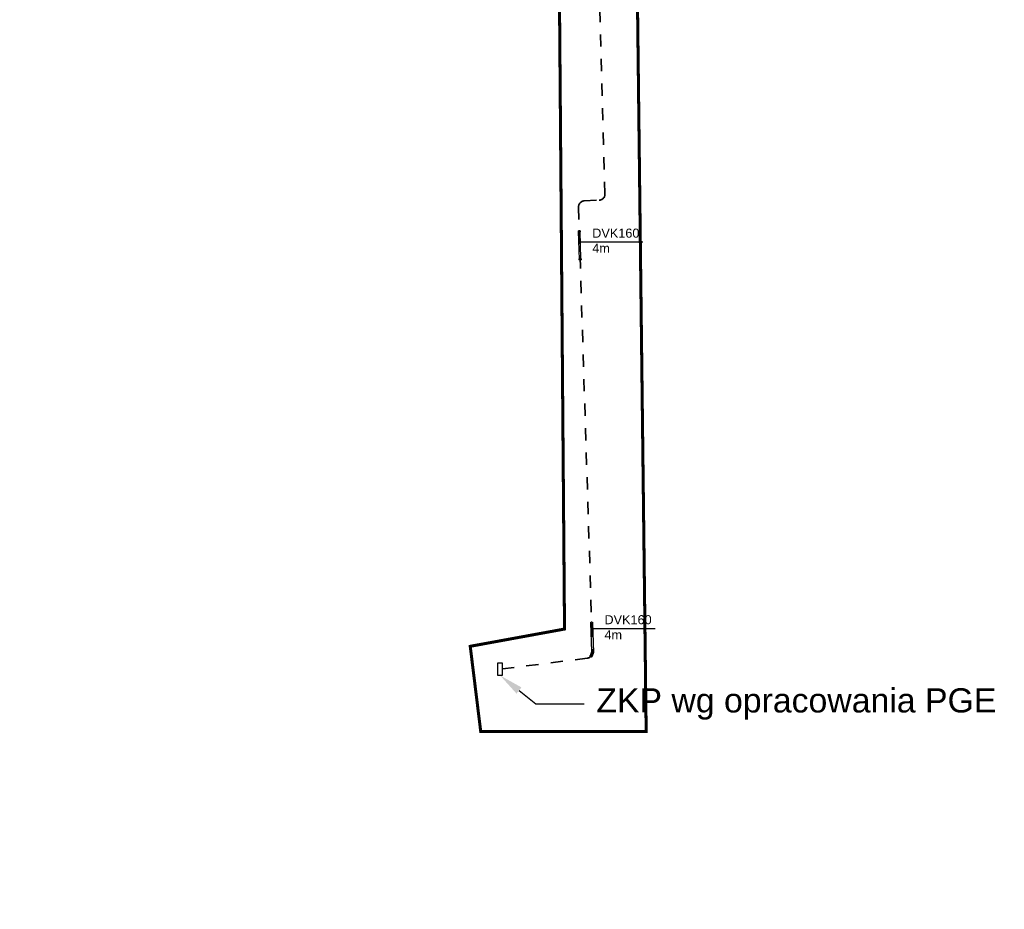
# Model space of a CAD drawing. Header units: millimetres. Extents: x 0 to 6566002, y 0 to 5716629.
# Tile 20 of 99: x 6563983 to 6564146, y 5715719 to 5715866. Entities that reach past the tile are written whole.
import ezdxf
from ezdxf import colors
from ezdxf.entities.mleader import LeaderData, LeaderLine
from ezdxf.math import Vec2, Vec3

# ---------------------------------------------------------------- set-up
doc = ezdxf.new("R2010")
doc.units = ezdxf.units.MM
for name, pattern in [('DASHED', [19.05, 12.7, -6.35]), ('DEMO2', [4.7625, 1.5875, -3.175]), ('JIS_02_1.0', [40.64, 20.32, -20.32])]:
    doc.linetypes.add(name, pattern=pattern)
doc.layers.add('!IS-W-OPIS RZĘDNYCH', color=160, linetype='Continuous', lineweight=13)
for name, color, linetype in [('E-OPIS', 10, 'Continuous'), ('E-PRZEPUST', 5, 'Continuous'), ('GRANICA', 10, 'DEMO2')]:
    doc.layers.add(name, color=color, linetype=linetype)
doc.styles.get("Standard").update_dxf_attribs({"font": 'arial.ttf'})

msp = doc.modelspace()

# ---------------------------------------------------------------- leaders
at = {"layer": '!IS-W-OPIS RZĘDNYCH'}
ml = msp.add_multileader_mtext('Standard', dxfattribs=at)
ml.set_content('{\\C5;STUDNIA WODOMIERZOWA}', color=256)
ml.set_leader_properties()
ml.build(insert=Vec2(0, 0))
ml.multileader.update_dxf_attribs({"has_text_frame": 1, "text_left_attachment_type": 2, "text_right_attachment_type": 2, "dogleg_length": 0.288, "arrow_head_size": 0.5})
ctx = ml.context
ctx.base_point, ctx.char_height, ctx.arrow_head_size, ctx.landing_gap_size, ctx.plane_origin = Vec3(6564820.407, 5715943.264), 0.8, 0.5, 0.104, Vec3(6564830.685, 5715951.059)
ctx.left_attachment, ctx.right_attachment, ctx.text_align_type, ctx.attachment_type = 2, 2, 1, 1
notes = []
notes.append((ctx, [(0, (0, 0, 0), (0, 0), (1, 0), 1, [])]))
ctx.mtext.insert, ctx.mtext.width, ctx.mtext.alignment, ctx.mtext.flow_direction = Vec3(6564825.378, 5715944.351), 7.02417, 2, 5
ctx.mtext.has_bg_fill, ctx.mtext.bg_color, ctx.mtext.bg_scale_factor, ctx.mtext.bg_transparency, ctx.mtext.use_window_bg_color = 1, -1073741824, 1, 0, 1
for ctx, leaders in notes:
    for number, flags, end, landing, length, lines in leaders:
        leader = LeaderData()
        leader.index, (leader.has_last_leader_line, leader.has_dogleg_vector, leader.attachment_direction) = number, flags
        leader.last_leader_point, leader.dogleg_vector, leader.dogleg_length = Vec3(end), Vec3(landing), length
        for number, points, colour, breaks in lines:
            line = LeaderLine()
            line.index, line.vertices, line.color, line.breaks = number, Vec3.list(points), colors.encode_raw_color(colour), breaks
            leader.lines.append(line)
        ctx.leaders.append(leader)

# ---------------------------------------------------------------- next in the draw order: linework, layer by layer
at = {"color": 1, "linetype": 'JIS_02_1.0', "lineweight": 35, "ltscale": 0.1}
for p, q in [((6564079.569, 5715837.362), (6564076.711, 5715937.791)), ((6564076.139, 5715836.212), (6564078.619, 5715836.335)), ((6564075.189, 5715835.182), (6564077.512, 5715761.58)), ((6564076.637, 5715760.557), (6564062.621, 5715758.788))]:
    msp.add_line(p, q, dxfattribs=at)
at = {"color": 1, "linetype": 'JIS_02_1.0'}
msp.add_lwpolyline([(6564061.876, 5715757.702), (6564061.876, 5715759.796), (6564062.576, 5715759.796), (6564062.576, 5715757.702)], close=True, dxfattribs=at)
at = {"color": 1, "linetype": 'JIS_02_1.0', "lineweight": 35}
for centre, start, end in [((6564076.189, 5715835.213), 92.83519, 181.80735), ((6564078.57, 5715837.334), 272.83519, 1.63037), ((6564076.512, 5715761.549), 277.19414, 1.80735)]:
    msp.add_arc(centre, 1, start, end, dxfattribs=at)
at = {"layer": 'E-OPIS'}
for p, q in [((6564075.519, 5715829.439), (6564085.848, 5715829.439)), ((6564077.539, 5715765.481), (6564087.868, 5715765.481))]:
    msp.add_line(p, q, dxfattribs=at)
at = {"layer": 'E-PRZEPUST', "linetype": 'DASHED'}
for p, q in [((6564075.162, 5715831.169), (6564075.308, 5715826.544)), ((6564075.599, 5715826.618), (6564075.47, 5715831.173)), ((6564077.377, 5715761.66), (6564077.205, 5715766.397)), ((6564077.514, 5715766.402), (6564077.649, 5715761.505)), ((6564077.147, 5715760.989), (6564077.377, 5715761.66)), ((6564077.649, 5715761.505), (6564077.427, 5715760.899))]:
    msp.add_line(p, q, dxfattribs=at)
for centre in [(6564075.316, 5715831.169), (6564075.462, 5715826.549), (6564077.36, 5715766.402), (6564077.273, 5715760.899)]:
    msp.add_circle(centre, 0.154, dxfattribs=at)
at = {"layer": 'GRANICA', "color": 14, "linetype": 'DASHED', "ltscale": 3, "const_width": 0.5}
msp.add_lwpolyline([(6564142.159, 5716015.971), (6564157.608, 5716014.66), (6564147.331, 5715931.073), (6564132.461, 5715925.835), (6564109.365, 5715933.649), (6564084.178, 5715932.99), (6564086.38, 5715748.411), (6564059.026, 5715748.411), (6564057.289, 5715762.524), (6564072.88, 5715765.378), (6564071.44, 5715944.682), (6564134.76, 5715939.767), (6564139.933, 5715993.083), (6564142.159, 5716015.971)], dxfattribs=at)

# ---------------------------------------------------------------- next in the draw order: texts
at = {"layer": 'E-OPIS', "char_height": 1.5, "attachment_point": 1}
for insert in [(6564077.463, 5715831.632), (6564079.483, 5715767.674)]:
    msp.add_mtext_dynamic_manual_height_columns('DVK160\\P4m', width=4.37449, gutter_width=12.5, heights=[0], dxfattribs=dict(at, insert=insert))

# ---------------------------------------------------------------- next in the draw order: leaders
at = {"color": 1, "linetype": 'JIS_02_1.0'}
ml = msp.add_multileader_mtext('Standard', dxfattribs=at)
ml.set_content('ZKP wg opracowania PGE', color=1)
ml.set_leader_properties()
ml.build(insert=Vec2(0, 0))
ctx = ml.context
ctx.base_point, ctx.plane_origin = Vec3(6564076.135, 5715752.987), Vec3(6564063.607, 5715748.531)
notes = []
notes.append((ctx, [(0, (1, 1, 0), (6564068.135, 5715752.987), (1, 0), 8, [(0, [(6564062.226, 5715757.702)], 0, [])])]))
ctx.mtext.insert, ctx.mtext.flow_direction = Vec3(6564078.135, 5715755.575), 5
for ctx, leaders in notes:
    for number, flags, end, landing, length, lines in leaders:
        leader = LeaderData()
        leader.index, (leader.has_last_leader_line, leader.has_dogleg_vector, leader.attachment_direction) = number, flags
        leader.last_leader_point, leader.dogleg_vector, leader.dogleg_length = Vec3(end), Vec3(landing), length
        for number, points, colour, breaks in lines:
            line = LeaderLine()
            line.index, line.vertices, line.color, line.breaks = number, Vec3.list(points), colors.encode_raw_color(colour), breaks
            leader.lines.append(line)
        ctx.leaders.append(leader)

doc.saveas('drawing.dxf')
